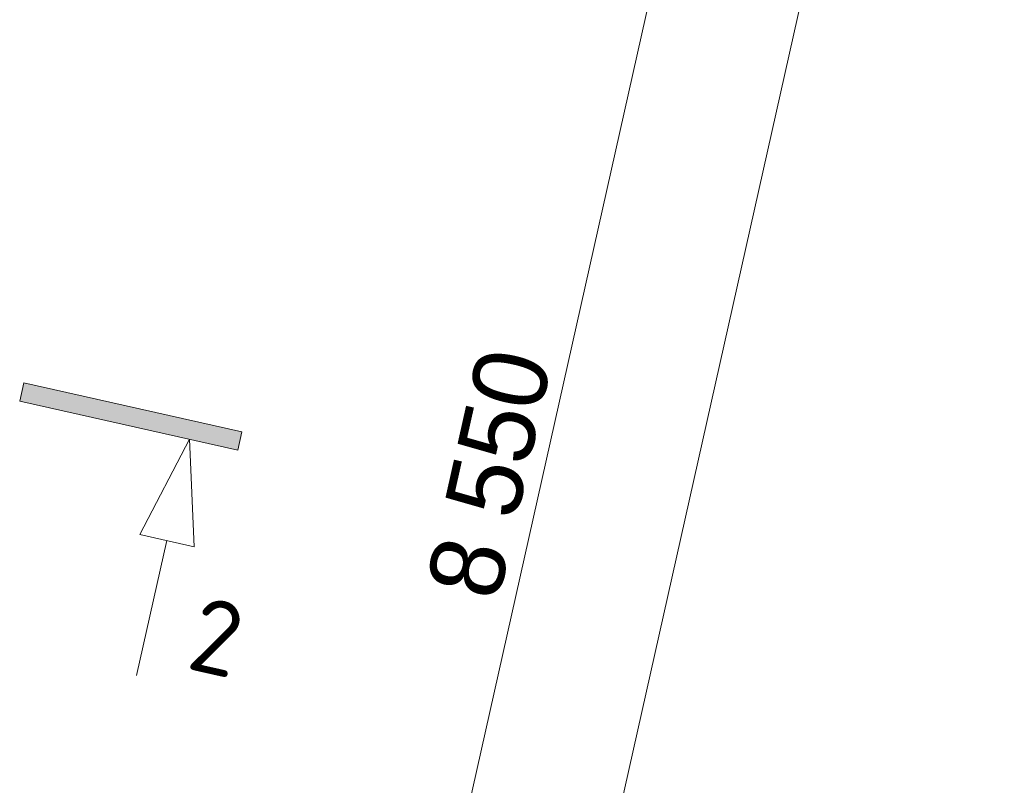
# Model space of a CAD drawing. Header units: millimetres. Extents: x -7218036 to -6523761, y 6117771 to 6337028.
# Tile 223 of 223: x -7137474 to -7132165, y 6135814 to 6139939. Entities that reach past the tile are written whole.
import ezdxf

# ---------------------------------------------------------------- set-up
doc = ezdxf.new("R2010")
doc.units = ezdxf.units.MM
doc.header["$MEASUREMENT"] = 0
for name, color, linetype, lineweight in [('0_Ном._пера__1', 7, 'Continuous', 0), ('0_Ном._пера__120', 7, 'Continuous', 0), ('АР-Чертеж-Оси_Осевые размеры.АР_Ном._пера__1', 7, 'Continuous', 0)]:
    doc.layers.add(name, color=color, linetype=linetype, lineweight=lineweight)
doc.layers.add('АР-Чертеж-Оси_Осевые размеры.АР', color=7, linetype='Continuous')
doc.styles.add('РЎР“Р•РќР•Р\xa0Р\x98Р\xa0_РЎРўР\x98Р›Р¬_2', font='GOTHIC.TTF')
doc.styles.add('РЎР“Р•РќР•Р\xa0Р\x98Р\xa0_РЎРўР\x98Р›Р¬_6', font='GOST_Common.ttf')
doc.dimstyles.new('СГЕНЕРИР_СТИЛЬ__3', dxfattribs={"dimtxt": 400, "dimasz": 142.5, "dimexe": 0.18, "dimexo": 0.0625, "dimgap": 0, "dimtad": 1, "dimdec": 0, "dimzin": 0, "dimdsep": 46, "dimtxsty": 'РЎР“Р•РќР•Р\xa0Р\x98Р\xa0_РЎРўР\x98Р›Р¬_2', "dimblk": 'ARROWHEAD_6', "dimblk1": 'ARROWHEAD_6', "dimblk2": 'ARROWHEAD_6', "dimcen": 0.09, "dimse1": 1, "dimse2": 1, "dimclrd": 7, "dimclre": 7, "dimclrt": 7, "dimazin": 0, "dimtfac": 1, "dimtdec": 4, "dimtmove": 0, "dimatfit": 3, "dimfxl": 1, "dimtolj": 1, "dimtzin": 0, "dimarcsym": 0})
doc.dimstyles.new('СГЕНЕРИР_СТИЛЬ__4', dxfattribs={"dimtxt": 400, "dimasz": 142.5, "dimexe": 0.18, "dimexo": 0.0625, "dimgap": 0, "dimtad": 1, "dimdec": 0, "dimzin": 0, "dimdsep": 46, "dimtxsty": 'РЎР“Р•РќР•Р\xa0Р\x98Р\xa0_РЎРўР\x98Р›Р¬_2', "dimblk": 'ARROWHEAD_6', "dimblk1": 'ARROWHEAD_6', "dimblk2": 'ARROWHEAD_6', "dimcen": 0.09, "dimse1": 1, "dimse2": 1, "dimclrd": 7, "dimclre": 7, "dimclrt": 7, "dimazin": 0, "dimtfac": 1, "dimtdec": 4, "dimtmove": 2, "dimatfit": 3, "dimfxl": 1, "dimtolj": 1, "dimtzin": 0, "dimarcsym": 0})

# ---------------------------------------------------------------- blocks, each defined once
blk = doc.blocks.new('Линия_1_7', base_point=(-7136557.1, 6137678.8))
at = {"layer": '0_Ном._пера__120', "color": 7, "linetype": 'Continuous', "lineweight": 0}
for p, q in [((-7136557.1, 6137678.8), (-7136826.2, 6137165.5)), ((-7136557.1, 6137678.8), (-7136533.5, 6137099.7)), ((-7136533.5, 6137099.7), (-7136826.2, 6137165.5)), ((-7136679.8, 6137132.6), (-7136843.2, 6136405.1))]:
    blk.add_line(p, q, dxfattribs=at)
blk = doc.blocks.new('*D573', base_point=(-6566190.3, 6562677.8))
at = {"layer": 'АР-Чертеж-Оси_Осевые размеры.АР_Ном._пера__1', "color": 7, "linetype": 'Continuous', "lineweight": 0, "transparency": 16777216}
for p, q in [((-7133663.3, 6141548.9), (-7133776.8, 6141728.1)), ((-7133695.4, 6141748.2), (-7133720.1, 6141638.5)), ((-7133857.3, 6141669.3), (-7133582.9, 6141607.7)), ((-7133720.1, 6141638.5), (-7135593.7, 6133296.3)), ((-7135536.9, 6133206.7), (-7135650.4, 6133385.9)), ((-7135730.9, 6133327.1), (-7135456.5, 6133265.5)), ((-7135593.7, 6133296.3), (-7137222.9, 6126042))]:
    blk.add_line(p, q, dxfattribs=at)
at = {"layer": 'АР-Чертеж-Оси_Осевые размеры.АР_Ном._пера__1', "color": 7, "lineweight": 0, "transparency": 16777216, "insert": (-7134889.4, 6136797.1), "char_height": 400, "attachment_point": 7, "rotation": 77.3417, "style": 'РЎР“Р•РќР•Р\xa0Р\x98Р\xa0_РЎРўР\x98Р›Р¬_2'}
blk.add_mtext('\\A1;{\\pql;\\fCentury Gothic|b0|i0|c204|p0;\\W1.000000;8\xa0550}', dxfattribs=at)
blk = doc.blocks.new('ARROWHEAD_6')
at = {"color": 0, "linetype": 'Continuous', "lineweight": 0}
for p, q in [((-0.5, -0.5), (0.5, 0.5)), ((0, 0), (-1, 0))]:
    blk.add_line(p, q, dxfattribs=at)
blk = doc.blocks.new('*D575', base_point=(-6566190.3, 6562677.8))
at = {"layer": 'АР-Чертеж-Оси_Осевые размеры.АР_Ном._пера__1', "color": 7, "linetype": 'Continuous', "lineweight": 0, "transparency": 16777216}
for p, q in [((-7132882.8, 6141373.6), (-7132996.2, 6141552.8)), ((-7132914.9, 6141572.9), (-7132939.5, 6141463.2)), ((-7133076.7, 6141494), (-7132802.3, 6141432.4)), ((-7132939.5, 6141463.2), (-7136442.4, 6125866.7)), ((-7136499.1, 6125956.3), (-7136385.6, 6125777.1)), ((-7136579.6, 6125897.5), (-7136305.2, 6125835.9)), ((-7136442.4, 6125866.7), (-7136467, 6125756.9))]:
    blk.add_line(p, q, dxfattribs=at)
at = {"layer": 'АР-Чертеж-Оси_Осевые размеры.АР_Ном._пера__1', "color": 7, "lineweight": 0, "transparency": 16777216, "insert": (-7134899.4, 6133421.3), "char_height": 400, "attachment_point": 7, "rotation": 77.3417, "style": 'РЎР“Р•РќР•Р\xa0Р\x98Р\xa0_РЎРўР\x98Р›Р¬_2'}
blk.add_mtext('\\A1;{\\pql;\\fCentury Gothic|b0|i0|c204|p0;\\W1.000000;15\xa0985}', dxfattribs=at)

msp = doc.modelspace()

# ---------------------------------------------------------------- hatches: boundary and pattern name
at = {"layer": '0_Ном._пера__120', "linetype": 'Continuous', "lineweight": 0}
msp.add_hatch(color=7, dxfattribs=at).paths.add_polyline_path([(-7137473.638, 6137884.651), (-7136298.11, 6137620.633), (-7136276.196, 6137718.203), (-7137451.724, 6137982.22)])

# ---------------------------------------------------------------- linework, layer by layer
at = {"layer": '0_Ном._пера__1', "color": 7, "linetype": 'Continuous', "lineweight": 0, "flags": 128}
msp.add_lwpolyline([(-7137473.638, 6137884.651), (-7136298.11, 6137620.633), (-7136276.196, 6137718.203), (-7137451.724, 6137982.22)], close=True, dxfattribs=at)

# ---------------------------------------------------------------- block references
at = {"color": 7, "linetype": 'Continuous', "lineweight": 0}
msp.add_blockref('Линия_1_7', (-7136557.145, 6137678.811), dxfattribs=at)

# ---------------------------------------------------------------- texts
at = {"layer": '0_Ном._пера__120', "color": 7, "linetype": 'Continuous', "lineweight": 0, "insert": (-7136412.948, 6136611.704), "char_height": 400, "attachment_point": 5, "rotation": 347.341723, "style": 'РЎР“Р•РќР•Р\xa0Р\x98Р\xa0_РЎРўР\x98Р›Р¬_6'}
msp.add_mtext('\\A1;{\\pqc;\\fGOST Common|b0|i0|c204|p0;\\W1.000000;2}', dxfattribs=at)

# ---------------------------------------------------------------- dimensions: what is measured, and where the dimension line sits
at = {"layer": 'АР-Чертеж-Оси_Осевые размеры.АР', "color": 7, "linetype": 'Continuous', "lineweight": 0}
for base, p2, dimstyle, picture, middle in [((-7135593.67, 6133296.295), (-7134038.173, 6132946.939), 'СГЕНЕРИР_СТИЛЬ__3', '*D573', (-7134934.167, 6137510.453)), ((-7136442.389, 6125866.699), (-7135667.447, 6125692.651), 'СГЕНЕРИР_СТИЛЬ__4', '*D575', (-7134910.827, 6134283.106))]:
    dim = msp.add_linear_dim(base=base, p1=(-7132164.561, 6141289.128), p2=p2, angle=257.341723, dimstyle=dimstyle, dxfattribs=at)
    dim.commit()
    dim.dimension.update_dxf_attribs({"geometry": picture, "text_midpoint": middle, "dimtype": 160, "text_rotation": 77.341723})

doc.saveas('drawing.dxf')
